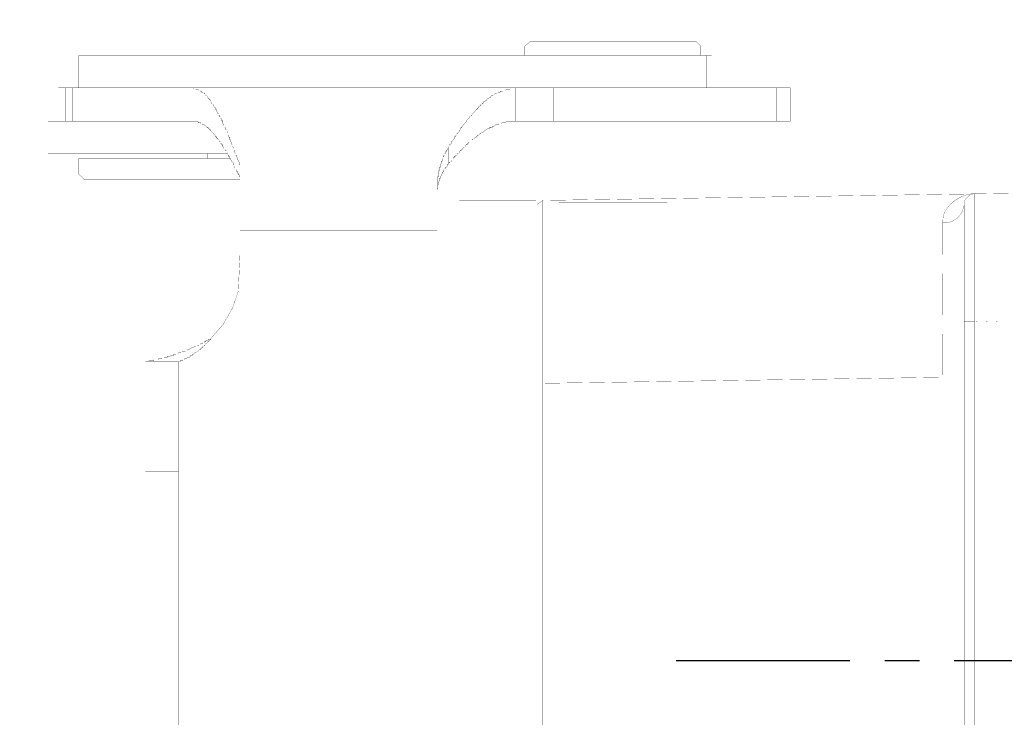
# Model space of a CAD drawing. Header units: millimetres. Extents: x -289 to 305, y -210 to 210.
# Tile 73 of 79: x 150.82 to 157.9, y 124.26 to 129.28. Entities that reach past the tile are written whole.
import ezdxf

# ---------------------------------------------------------------- set-up
doc = ezdxf.new("R2010")
doc.units = ezdxf.units.MM
doc.linetypes.add('CENTER', pattern=[12, 7.5, -1.5, 1.5, -1.5])
doc.layers.add('VIEW0003', color=7, linetype='Continuous')
doc.styles.get("Standard").update_dxf_attribs({"font": 'ROMANS', "bigfont": 'EXTFONT'})
doc.dimstyles.new('ISO-25', dxfattribs={"dimtxt": 2.5, "dimasz": 2.5, "dimexe": 1.25, "dimexo": 0.625, "dimtad": 1, "dimtxsty": 'Standard', "dimcen": 2.5, "dimadec": 0, "dimazin": 0, "dimtfac": 1, "dimtmove": 0, "dimatfit": 3, "dimfxl": 1, "dimarcsym": 0})

# ---------------------------------------------------------------- blocks, each defined once
blk = doc.blocks.new('DTL0005')
at = {"color": 0, "linetype": 'CENTER'}
blk.add_line((310, 0), (-180, 0), dxfattribs=at)
blk = doc.blocks.new('DTL0017')
at = {"color": 3, "linetype": 'Continuous'}
for points, const_width in [([(-19.851, -24.756), (-20.182, -2.778)], 0.00984), ([(-14.644, -5.024), (-14.607, -6.128)], 0.00197), ([(-18.894, -7.49), (-19.074, -7.487), (-19.246, -7.447), (-19.409, -7.375), (-19.561, -7.274), (-19.699, -7.149), (-19.823, -7.005), (-19.929, -6.844), (-20.016, -6.672), (-20.083, -6.493), (-20.127, -6.31), (-20.146, -6.128)], 0.00984), ([(-20.146, -6.128), (-14.607, -6.128)], 0.00984), ([(-19.667, -6.57), (-19.887, -6.533), (-20.071, -6.349), (-20.146, -6.128)], 0.00984), ([(17.245, -6.57), (17.245, -6.128), (-14.607, -6.128)], 0.00984), ([(-14.607, -6.57), (-14.607, -6.128)], 0.00984), ([(-19.667, -6.57), (-19.541, -6.598), (-19.424, -6.637), (-19.316, -6.687), (-19.218, -6.749), (-19.13, -6.822), (-19.055, -6.906), (-18.993, -7.001), (-18.945, -7.107), (-18.911, -7.224), (-18.894, -7.352), (-18.894, -7.49)], 0.00984), ([(-19.667, -6.57), (22.304, -6.57)], 0.00984), ([(-12.215, -7.527), (14.853, -7.527), (14.853, -6.57)], 0.00984), ([(-12.215, -6.57), (-12.215, -7.527)], 0.00984), ([(-12.215, -7.527), (-18.894, -7.49)], 0.00984), ([(-12.215, -7.527), (-11.957, -24.756)], 0.00984), ([(14.853, -7.527), (14.595, -24.756), (-11.957, -24.756)], 0.00984), ([(-24.71, -14.081), (-24.71, -15.158), (-24.71, -16.236), (-24.71, -17.314), (-24.71, -18.391), (-24.71, -19.469), (-24.71, -20.546), (-24.71, -21.624), (-24.71, -22.701), (-24.71, -23.779), (-24.71, -24.856), (-24.71, -25.934)], 0.00984), ([(-24.71, -14.081), (-23.275, -14.081)], 0.00984), ([(-23.311, -14.081), (-23.275, -14.081)], 0.00984), ([(-23.275, -14.081), (-23.275, -14.563), (-23.275, -15.045), (-23.275, -15.527), (-23.275, -16.008), (-23.275, -16.49), (-23.275, -16.972), (-23.275, -17.454), (-23.275, -17.936), (-23.275, -18.418), (-23.275, -18.9), (-23.275, -19.382)], 0.00984), ([(-23.275, -14.081), (-23.275, -14.67)], 0.00984), ([(-23.275, -14.67), (-24.71, -14.67)], 0.00984), ([(-23.275, -14.67), (-23.275, -15.543), (-23.275, -16.417), (-23.275, -17.29), (-23.275, -18.164), (-23.275, -19.037), (-23.275, -19.91), (-23.275, -20.784), (-23.275, -21.657), (-23.275, -22.531), (-23.275, -23.404), (-23.275, -24.278)], 0.00984), ([(-26.109, -17.468), (-26.109, -19.951), (-26.109, -22.434), (-26.109, -24.917), (-26.109, -27.4), (-26.109, -29.883), (-26.109, -32.366), (-26.109, -34.849), (-26.109, -37.332), (-26.109, -39.816), (-26.109, -42.299), (-26.109, -44.782)], 0.00984), ([(-26.109, -17.468), (-24.71, -17.468)], 0.00984), ([(-24.71, -17.688), (-26.109, -17.688)], 0.00984), ([(-26.697, -18.13), (-26.513, -17.946)], 0.00984), ([(-26.697, -18.13), (-26.697, -18.783), (-26.697, -19.435), (-26.697, -20.088), (-26.697, -20.74), (-26.697, -21.393), (-26.697, -22.045), (-26.697, -22.698), (-26.697, -23.351), (-26.697, -24.003), (-26.697, -24.656), (-26.697, -25.308)], 0.00984), ([(-26.513, -21.738), (-26.513, -21.393), (-26.513, -21.048), (-26.513, -20.704), (-26.513, -20.359), (-26.513, -20.014), (-26.513, -19.669), (-26.513, -19.325), (-26.513, -18.98), (-26.513, -18.635), (-26.513, -18.291), (-26.513, -17.946)], 0.00984), ([(-26.513, -17.946), (-26.109, -17.946)], 0.00984), ([(-23.275, -19.382), (-19.777, -19.382)], 0.00984), ([(-19.777, -19.382), (-19.777, -19.807), (-19.777, -20.232), (-19.777, -20.657), (-19.777, -21.082), (-19.777, -21.507), (-19.777, -21.932), (-19.777, -22.357), (-19.777, -22.782), (-19.777, -23.207), (-19.777, -23.632), (-19.777, -24.057)], 0.00984), ([(-26.513, -25.529), (-26.513, -25.185), (-26.513, -24.84), (-26.513, -24.495), (-26.513, -24.151), (-26.513, -23.806), (-26.513, -23.461), (-26.513, -23.116), (-26.513, -22.772), (-26.513, -22.427), (-26.513, -22.082), (-26.513, -21.738)], 0.00984), ([(-23.275, -24.057), (-23.275, -25.934)], 0.00984), ([(-19.777, -24.057), (-23.275, -24.057)], 0.00984), ([(-23.275, -24.278), (-24.71, -24.278)], 0.00984), ([(-11.957, -24.756), (-19.851, -24.756)], 0.00984), ([(-19.667, -25.014), (-19.851, -24.756)], 0.00984), ([(-19.851, -25.051), (22.488, -25.051)], 0.00984), ([(-19.851, -25.051), (-19.851, -28.364)], 0.00984), ([(-11.957, -25.051), (-11.957, -24.756)], 0.00984), ([(-26.513, -25.529), (-26.697, -25.308)], 0.00984), ([(-26.109, -25.529), (-26.513, -25.529)], 0.00984), ([(-24.71, -38.818), (-24.71, -25.934)], 0.00984), ([(-22.169, -28.842), (-22.169, -28.805), (-22.207, -28.805), (-22.244, -28.769), (-22.281, -28.769), (-22.281, -28.732), (-22.317, -28.732), (-22.317, -28.695), (-22.391, -28.695), (-22.391, -28.658), (-22.428, -28.658), (-22.465, -28.622), (-22.501, -28.622), (-22.501, -28.585), (-22.538, -28.585), (-22.575, -28.548), (-22.612, -28.548), (-22.612, -28.511), (-22.648, -28.511), (-22.685, -28.474), (-22.722, -28.474), (-22.722, -28.437), (-22.758, -28.437), (-22.832, -28.364), (-22.869, -28.364), (-22.869, -28.327), (-22.906, -28.327), (-22.943, -28.29), (-22.98, -28.29), (-22.98, -28.253), (-23.016, -28.253), (-23.053, -28.217), (-23.09, -28.217), (-23.09, -28.18), (-23.127, -28.18), (-23.127, -28.143), (-23.164, -28.143), (-23.238, -28.069), (-23.275, -28.069), (-23.275, -28.033), (-23.311, -28.033), (-23.422, -27.922), (-23.459, -27.922), (-23.459, -27.885), (-23.495, -27.885), (-23.495, -27.848), (-23.532, -27.848), (-23.532, -27.811), (-23.568, -27.811), (-23.716, -27.664), (-23.752, -27.664), (-23.752, -27.628), (-23.789, -27.628), (-23.789, -27.591), (-23.827, -27.591), (-23.827, -27.554), (-23.863, -27.554), (-23.863, -27.517), (-23.9, -27.517), (-23.9, -27.48), (-23.936, -27.48), (-23.936, -27.443), (-23.974, -27.443), (-23.974, -27.407), (-24.01, -27.407), (-24.01, -27.37), (-24.047, -27.37), (-24.047, -27.333), (-24.084, -27.333), (-24.084, -27.296), (-24.121, -27.296), (-24.121, -27.259), (-24.158, -27.223), (-24.158, -27.186), (-24.195, -27.186), (-24.195, -27.149), (-24.231, -27.149), (-24.231, -27.112), (-24.268, -27.112), (-24.268, -27.075), (-24.305, -27.039), (-24.305, -27.002), (-24.342, -27.002), (-24.342, -26.965), (-24.379, -26.965), (-24.379, -26.891), (-24.416, -26.891), (-24.416, -26.854), (-24.452, -26.818), (-24.452, -26.781), (-24.488, -26.744), (-24.488, -26.707), (-24.525, -26.67), (-24.525, -26.597), (-24.562, -26.597), (-24.562, -26.486), (-24.599, -26.486), (-24.599, -26.376), (-24.636, -26.339), (-24.636, -26.192), (-24.673, -26.155), (-24.673, -25.971), (-24.71, -25.971), (-24.71, -25.934)], 0.00984), ([(-24.71, -25.934), (-23.275, -25.934)], 0.00984), ([(-23.275, -25.934), (-23.275, -25.939), (-23.275, -25.953), (-23.275, -25.972), (-23.275, -25.995), (-23.275, -26.02), (-23.275, -26.043), (-23.275, -26.063), (-23.275, -26.076), (-23.275, -26.081), (-23.273, -26.083), (-23.27, -26.086), (-23.265, -26.091), (-23.259, -26.097), (-23.253, -26.103), (-23.247, -26.109), (-23.243, -26.113), (-23.239, -26.117), (-23.238, -26.118), (-23.238, -26.138), (-23.238, -26.158), (-23.238, -26.179), (-23.238, -26.199), (-23.238, -26.219), (-23.238, -26.24), (-23.238, -26.26), (-23.238, -26.28), (-23.238, -26.301), (-23.238, -26.303), (-23.238, -26.307), (-23.238, -26.311), (-23.238, -26.317), (-23.238, -26.323), (-23.238, -26.329), (-23.238, -26.334), (-23.238, -26.338), (-23.238, -26.339), (-23.237, -26.34), (-23.233, -26.343), (-23.229, -26.348), (-23.223, -26.354), (-23.217, -26.36), (-23.211, -26.366), (-23.206, -26.371), (-23.202, -26.374), (-23.201, -26.376), (-23.201, -26.38), (-23.201, -26.393), (-23.201, -26.411), (-23.201, -26.434), (-23.201, -26.459), (-23.201, -26.482), (-23.201, -26.502), (-23.201, -26.517), (-23.201, -26.523), (-23.197, -26.523), (-23.192, -26.523), (-23.186, -26.523), (-23.18, -26.523), (-23.174, -26.523), (-23.169, -26.523), (-23.166, -26.523), (-23.164, -26.523), (-23.164, -26.527), (-23.164, -26.539), (-23.164, -26.558), (-23.164, -26.58), (-23.164, -26.605), (-23.164, -26.628), (-23.164, -26.649), (-23.164, -26.663), (-23.164, -26.67), (-23.16, -26.67), (-23.155, -26.67), (-23.15, -26.67), (-23.144, -26.67), (-23.138, -26.67), (-23.133, -26.67), (-23.129, -26.67), (-23.127, -26.67), (-23.127, -26.673), (-23.127, -26.682), (-23.127, -26.696), (-23.127, -26.713), (-23.127, -26.731), (-23.127, -26.749), (-23.127, -26.764), (-23.127, -26.775), (-23.127, -26.781), (-23.123, -26.781), (-23.119, -26.781), (-23.113, -26.781), (-23.107, -26.781), (-23.101, -26.781), (-23.096, -26.781), (-23.092, -26.781), (-23.09, -26.781), (-23.09, -26.782), (-23.09, -26.788), (-23.09, -26.797), (-23.09, -26.808), (-23.09, -26.821), (-23.09, -26.832), (-23.09, -26.843), (-23.09, -26.85), (-23.09, -26.854), (-23.086, -26.854), (-23.082, -26.854), (-23.076, -26.854), (-23.07, -26.854), (-23.064, -26.854), (-23.059, -26.854), (-23.056, -26.854), (-23.054, -26.854), (-23.053, -26.856), (-23.053, -26.861), (-23.053, -26.87), (-23.053, -26.881), (-23.053, -26.894), (-23.053, -26.905), (-23.053, -26.916), (-23.053, -26.924), (-23.053, -26.928), (-23.05, -26.928), (-23.046, -26.928), (-23.04, -26.928), (-23.034, -26.928), (-23.028, -26.928), (-23.022, -26.928), (-23.018, -26.928), (-23.016, -26.928), (-23.016, -26.929), (-23.016, -26.935), (-23.016, -26.943), (-23.016, -26.955), (-23.016, -26.967), (-23.016, -26.979), (-23.016, -26.989), (-23.016, -26.997), (-23.016, -27.001), (-23.013, -27.002), (-23.009, -27.002), (-23.003, -27.002), (-22.997, -27.002), (-22.991, -27.002), (-22.986, -27.002), (-22.982, -27.002), (-22.98, -27.002), (-22.98, -27.008), (-22.98, -27.017), (-22.98, -27.028), (-22.98, -27.04), (-22.98, -27.052), (-22.98, -27.062), (-22.98, -27.071), (-22.98, -27.075), (-22.977, -27.075), (-22.972, -27.075), (-22.967, -27.075), (-22.961, -27.075), (-22.955, -27.075), (-22.949, -27.075), (-22.945, -27.075), (-22.943, -27.075), (-22.943, -27.081), (-22.943, -27.09), (-22.943, -27.101), (-22.943, -27.113), (-22.943, -27.125), (-22.943, -27.135), (-22.943, -27.144), (-22.943, -27.148), (-22.94, -27.149), (-22.936, -27.149), (-22.93, -27.149), (-22.924, -27.149), (-22.918, -27.149), (-22.913, -27.149), (-22.909, -27.149), (-22.907, -27.149), (-22.906, -27.154), (-22.906, -27.163), (-22.906, -27.174), (-22.906, -27.186), (-22.906, -27.198), (-22.906, -27.209), (-22.906, -27.217)], 0.00984), ([(-22.906, -27.217), (-22.906, -27.222), (-22.904, -27.223), (-22.899, -27.223), (-22.894, -27.223), (-22.888, -27.223), (-22.882, -27.223), (-22.876, -27.223), (-22.872, -27.223), (-22.869, -27.223), (-22.869, -27.225), (-22.869, -27.229), (-22.869, -27.235), (-22.869, -27.241), (-22.869, -27.247), (-22.869, -27.252), (-22.869, -27.257), (-22.869, -27.259), (-22.866, -27.259), (-22.862, -27.259), (-22.857, -27.259), (-22.851, -27.259), (-22.845, -27.259), (-22.839, -27.259), (-22.835, -27.259), (-22.833, -27.259), (-22.832, -27.264), (-22.832, -27.273), (-22.832, -27.283), (-22.832, -27.295), (-22.832, -27.307), (-22.832, -27.318), (-22.832, -27.327), (-22.832, -27.332), (-22.83, -27.333), (-22.826, -27.333), (-22.82, -27.333), (-22.814, -27.333), (-22.808, -27.333), (-22.803, -27.333), (-22.798, -27.333), (-22.796, -27.333), (-22.795, -27.335), (-22.795, -27.339), (-22.795, -27.345), (-22.795, -27.351), (-22.795, -27.357), (-22.795, -27.362), (-22.795, -27.367), (-22.795, -27.369), (-22.793, -27.372), (-22.789, -27.376), (-22.784, -27.381), (-22.778, -27.387), (-22.772, -27.394), (-22.766, -27.399), (-22.762, -27.403), (-22.759, -27.406), (-22.758, -27.409), (-22.758, -27.413), (-22.758, -27.418), (-22.758, -27.424), (-22.758, -27.43), (-22.758, -27.436), (-22.758, -27.44), (-22.758, -27.443), (-22.756, -27.443), (-22.752, -27.443), (-22.747, -27.443), (-22.741, -27.443), (-22.735, -27.443), (-22.73, -27.443), (-22.725, -27.443), (-22.722, -27.443), (-22.722, -27.445), (-22.722, -27.449), (-22.722, -27.454), (-22.722, -27.46), (-22.722, -27.466), (-22.722, -27.472), (-22.722, -27.477), (-22.722, -27.479), (-22.72, -27.48), (-22.716, -27.48), (-22.711, -27.48), (-22.705, -27.48), (-22.699, -27.48), (-22.693, -27.48), (-22.688, -27.48), (-22.685, -27.48), (-22.685, -27.482), (-22.685, -27.486), (-22.685, -27.491), (-22.685, -27.497), (-22.685, -27.503), (-22.685, -27.509), (-22.685, -27.513), (-22.685, -27.516), (-22.683, -27.519), (-22.679, -27.523), (-22.674, -27.528), (-22.668, -27.534), (-22.662, -27.54), (-22.656, -27.545), (-22.652, -27.55), (-22.649, -27.553), (-22.648, -27.554), (-22.648, -27.556), (-22.648, -27.559), (-22.648, -27.564), (-22.648, -27.57), (-22.648, -27.576), (-22.648, -27.582), (-22.648, -27.587), (-22.648, -27.59), (-22.646, -27.591), (-22.643, -27.591), (-22.638, -27.591), (-22.632, -27.591), (-22.626, -27.591), (-22.62, -27.591), (-22.616, -27.591), (-22.613, -27.591), (-22.612, -27.592), (-22.612, -27.596), (-22.612, -27.601), (-22.612, -27.607), (-22.612, -27.613), (-22.612, -27.619), (-22.612, -27.623), (-22.612, -27.627), (-22.61, -27.628), (-22.607, -27.628), (-22.602, -27.628), (-22.596, -27.628), (-22.59, -27.628), (-22.584, -27.628), (-22.579, -27.628), (-22.576, -27.628), (-22.575, -27.629), (-22.575, -27.633), (-22.575, -27.638), (-22.575, -27.644), (-22.575, -27.65), (-22.575, -27.655), (-22.575, -27.66), (-22.575, -27.663), (-22.575, -27.664), (-22.574, -27.666), (-22.57, -27.669), (-22.565, -27.674), (-22.559, -27.68), (-22.553, -27.686), (-22.547, -27.692), (-22.543, -27.697), (-22.539, -27.7), (-22.538, -27.701), (-22.538, -27.703), (-22.538, -27.706), (-22.538, -27.711), (-22.538, -27.717), (-22.538, -27.723), (-22.538, -27.729), (-22.538, -27.734), (-22.538, -27.737), (-22.538, -27.738), (-22.537, -27.738), (-22.533, -27.738), (-22.528, -27.738), (-22.523, -27.738), (-22.517, -27.738), (-22.511, -27.738), (-22.506, -27.738), (-22.503, -27.738), (-22.501, -27.738), (-22.501, -27.739), (-22.501, -27.743), (-22.501, -27.748), (-22.501, -27.753), (-22.501, -27.759), (-22.501, -27.765), (-22.501, -27.77), (-22.501, -27.773)], 0.00984), ([(-22.501, -27.773), (-22.501, -27.775), (-22.5, -27.775), (-22.497, -27.775), (-22.492, -27.775), (-22.486, -27.775), (-22.48, -27.775), (-22.474, -27.775), (-22.469, -27.775), (-22.466, -27.775), (-22.465, -27.775), (-22.465, -27.776), (-22.465, -27.779), (-22.465, -27.784), (-22.465, -27.79), (-22.465, -27.796), (-22.465, -27.802), (-22.465, -27.807), (-22.465, -27.81), (-22.465, -27.811), (-22.463, -27.811), (-22.46, -27.811), (-22.455, -27.811), (-22.449, -27.811), (-22.443, -27.811), (-22.438, -27.811), (-22.433, -27.811), (-22.429, -27.811), (-22.428, -27.811), (-22.428, -27.813), (-22.428, -27.816), (-22.428, -27.821), (-22.428, -27.826), (-22.428, -27.832), (-22.428, -27.838), (-22.428, -27.843), (-22.428, -27.847), (-22.428, -27.848), (-22.426, -27.85), (-22.419, -27.857), (-22.41, -27.866), (-22.398, -27.878), (-22.386, -27.89), (-22.374, -27.902), (-22.364, -27.912), (-22.357, -27.919), (-22.354, -27.922), (-22.354, -27.923), (-22.354, -27.926), (-22.354, -27.931), (-22.354, -27.937), (-22.354, -27.943), (-22.354, -27.949), (-22.354, -27.954), (-22.354, -27.957), (-22.354, -27.959), (-22.35, -27.959), (-22.345, -27.959), (-22.34, -27.959), (-22.334, -27.959), (-22.328, -27.959), (-22.323, -27.959), (-22.319, -27.959), (-22.317, -27.959), (-22.317, -27.963), (-22.317, -27.968), (-22.317, -27.973), (-22.317, -27.979), (-22.317, -27.985), (-22.317, -27.99), (-22.317, -27.994), (-22.317, -27.996), (-22.314, -27.996), (-22.309, -27.996), (-22.303, -27.996), (-22.297, -27.996), (-22.291, -27.996), (-22.286, -27.996), (-22.282, -27.996), (-22.281, -27.996), (-22.281, -28), (-22.281, -28.004), (-22.281, -28.01), (-22.281, -28.016), (-22.281, -28.022), (-22.281, -28.027), (-22.281, -28.031), (-22.281, -28.033), (-22.277, -28.033), (-22.272, -28.033), (-22.267, -28.033), (-22.261, -28.033), (-22.255, -28.033), (-22.249, -28.033), (-22.246, -28.033), (-22.244, -28.033), (-22.244, -28.036), (-22.244, -28.041), (-22.244, -28.046), (-22.244, -28.052), (-22.244, -28.058), (-22.244, -28.063), (-22.244, -28.067), (-22.244, -28.069), (-22.24, -28.069), (-22.236, -28.069), (-22.23, -28.069), (-22.224, -28.069), (-22.218, -28.069), (-22.213, -28.069), (-22.209, -28.069), (-22.207, -28.069), (-22.207, -28.073), (-22.207, -28.077), (-22.207, -28.083), (-22.207, -28.089), (-22.207, -28.095), (-22.207, -28.1), (-22.207, -28.104), (-22.207, -28.106), (-22.203, -28.106), (-22.199, -28.106), (-22.193, -28.106), (-22.187, -28.106), (-22.181, -28.106), (-22.176, -28.106), (-22.172, -28.106), (-22.17, -28.106), (-22.169, -28.109), (-22.169, -28.114), (-22.169, -28.119), (-22.169, -28.125), (-22.169, -28.131), (-22.169, -28.137), (-22.169, -28.141), (-22.169, -28.143), (-22.166, -28.143), (-22.162, -28.143), (-22.157, -28.143), (-22.151, -28.143), (-22.145, -28.143), (-22.139, -28.143), (-22.135, -28.143), (-22.133, -28.143), (-22.133, -28.146), (-22.133, -28.15), (-22.133, -28.156), (-22.133, -28.162), (-22.133, -28.168), (-22.133, -28.173), (-22.133, -28.177), (-22.133, -28.179), (-22.13, -28.18), (-22.126, -28.18), (-22.12, -28.18), (-22.114, -28.18), (-22.108, -28.18), (-22.102, -28.18), (-22.098, -28.18), (-22.096, -28.18), (-22.096, -28.183), (-22.096, -28.187), (-22.096, -28.192), (-22.096, -28.198), (-22.096, -28.204), (-22.096, -28.21), (-22.096, -28.214), (-22.096, -28.216), (-22.093, -28.217), (-22.089, -28.217), (-22.083, -28.217), (-22.077, -28.217), (-22.071, -28.217), (-22.066, -28.217), (-22.062, -28.217), (-22.06, -28.217), (-22.059, -28.219), (-22.059, -28.224), (-22.059, -28.229), (-22.059, -28.235), (-22.059, -28.241), (-22.059, -28.246), (-22.059, -28.251), (-22.059, -28.253)], 0.00984), ([(-22.059, -28.253), (-22.057, -28.253), (-22.053, -28.253), (-22.047, -28.253), (-22.041, -28.253), (-22.035, -28.253), (-22.029, -28.253), (-22.025, -28.253), (-22.023, -28.253), (-22.022, -28.256), (-22.022, -28.26), (-22.022, -28.266), (-22.022, -28.272), (-22.022, -28.278), (-22.022, -28.283), (-22.022, -28.287), (-22.022, -28.29), (-22.02, -28.29), (-22.016, -28.29), (-22.01, -28.29), (-22.005, -28.29), (-21.999, -28.29), (-21.993, -28.29), (-21.989, -28.29), (-21.987, -28.29), (-21.986, -28.293), (-21.986, -28.297), (-21.986, -28.302), (-21.986, -28.308), (-21.986, -28.314), (-21.986, -28.32), (-21.986, -28.324), (-21.986, -28.327), (-21.984, -28.327), (-21.98, -28.327), (-21.974, -28.327), (-21.968, -28.327), (-21.962, -28.327), (-21.956, -28.327), (-21.952, -28.327), (-21.949, -28.327), (-21.949, -28.329), (-21.949, -28.333), (-21.949, -28.339), (-21.949, -28.345), (-21.949, -28.351), (-21.949, -28.356), (-21.949, -28.36), (-21.949, -28.363), (-21.946, -28.364), (-21.942, -28.364), (-21.937, -28.364), (-21.931, -28.364), (-21.925, -28.364), (-21.92, -28.364), (-21.915, -28.364), (-21.912, -28.364), (-21.912, -28.366), (-21.912, -28.37), (-21.912, -28.375), (-21.912, -28.381), (-21.912, -28.387), (-21.912, -28.393), (-21.912, -28.397), (-21.912, -28.4), (-21.91, -28.4), (-21.906, -28.4), (-21.901, -28.4), (-21.895, -28.4), (-21.888, -28.4), (-21.883, -28.4), (-21.878, -28.4), (-21.876, -28.4), (-21.875, -28.403), (-21.875, -28.406), (-21.875, -28.412), (-21.875, -28.418), (-21.875, -28.424), (-21.875, -28.429), (-21.875, -28.434), (-21.875, -28.437), (-21.873, -28.437), (-21.869, -28.437), (-21.864, -28.437), (-21.858, -28.437), (-21.852, -28.437), (-21.846, -28.437), (-21.842, -28.437), (-21.839, -28.437), (-21.838, -28.439), (-21.838, -28.443), (-21.838, -28.448), (-21.838, -28.454), (-21.838, -28.46), (-21.838, -28.466), (-21.838, -28.47), (-21.838, -28.473), (-21.836, -28.474), (-21.832, -28.474), (-21.827, -28.474), (-21.821, -28.474), (-21.815, -28.474), (-21.81, -28.474), (-21.805, -28.474), (-21.802, -28.474), (-21.801, -28.476), (-21.801, -28.48), (-21.801, -28.485), (-21.801, -28.491), (-21.801, -28.497), (-21.801, -28.502), (-21.801, -28.507), (-21.801, -28.51), (-21.8, -28.511), (-21.796, -28.511), (-21.791, -28.511), (-21.785, -28.511), (-21.779, -28.511), (-21.773, -28.511), (-21.768, -28.511), (-21.765, -28.511), (-21.764, -28.513), (-21.764, -28.516), (-21.764, -28.521), (-21.764, -28.527), (-21.764, -28.533), (-21.764, -28.539), (-21.764, -28.544), (-21.764, -28.547), (-21.763, -28.548), (-21.759, -28.548), (-21.754, -28.548), (-21.748, -28.548), (-21.742, -28.548), (-21.736, -28.548), (-21.732, -28.548), (-21.729, -28.548), (-21.728, -28.549), (-21.728, -28.553), (-21.728, -28.558), (-21.728, -28.564), (-21.728, -28.57), (-21.728, -28.576), (-21.728, -28.58), (-21.728, -28.584), (-21.728, -28.585), (-21.726, -28.585), (-21.723, -28.585), (-21.718, -28.585), (-21.712, -28.585), (-21.706, -28.585), (-21.701, -28.585), (-21.696, -28.585), (-21.693, -28.585), (-21.692, -28.585), (-21.692, -28.586), (-21.692, -28.59), (-21.692, -28.595), (-21.692, -28.6), (-21.692, -28.607), (-21.692, -28.612), (-21.692, -28.617), (-21.692, -28.62), (-21.692, -28.622), (-21.69, -28.622), (-21.687, -28.622), (-21.682, -28.622), (-21.676, -28.622), (-21.67, -28.622), (-21.664, -28.622), (-21.659, -28.622), (-21.656, -28.622), (-21.655, -28.622), (-21.653, -28.623), (-21.65, -28.626), (-21.645, -28.631), (-21.639, -28.637), (-21.633, -28.643), (-21.627, -28.649), (-21.623, -28.654), (-21.619, -28.657), (-21.618, -28.658)], 0.00984), ([(-21.139, -29.247), (-21.139, -29.244), (-21.139, -29.24), (-21.139, -29.234), (-21.139, -29.228), (-21.139, -29.222), (-21.139, -29.217), (-21.139, -29.213), (-21.139, -29.211), (-21.141, -29.21), (-21.152, -29.21), (-21.169, -29.21), (-21.191, -29.21), (-21.215, -29.21), (-21.239, -29.21), (-21.26, -29.21), (-21.276, -29.21), (-21.285, -29.21), (-21.287, -29.21), (-21.287, -29.208), (-21.287, -29.203), (-21.287, -29.198), (-21.287, -29.192), (-21.287, -29.186), (-21.287, -29.181), (-21.287, -29.176), (-21.287, -29.174), (-21.288, -29.174), (-21.297, -29.174), (-21.313, -29.174), (-21.335, -29.174), (-21.358, -29.174), (-21.382, -29.174), (-21.404, -29.174), (-21.422, -29.174), (-21.432, -29.174), (-21.434, -29.173), (-21.434, -29.171), (-21.434, -29.167), (-21.434, -29.162), (-21.434, -29.156), (-21.434, -29.15), (-21.434, -29.145), (-21.434, -29.14), (-21.434, -29.137), (-21.44, -29.137), (-21.452, -29.137), (-21.467, -29.137), (-21.485, -29.137), (-21.503, -29.137), (-21.52, -29.137), (-21.533, -29.137), (-21.542, -29.137), (-21.544, -29.137), (-21.544, -29.135), (-21.544, -29.131), (-21.544, -29.126), (-21.544, -29.12), (-21.544, -29.114), (-21.544, -29.109), (-21.544, -29.104), (-21.544, -29.101), (-21.548, -29.1), (-21.555, -29.1), (-21.565, -29.1), (-21.576, -29.1), (-21.589, -29.1), (-21.6, -29.1), (-21.609, -29.1), (-21.616, -29.1), (-21.618, -29.1), (-21.619, -29.099), (-21.623, -29.095), (-21.628, -29.09), (-21.634, -29.084), (-21.64, -29.078), (-21.645, -29.073), (-21.65, -29.068), (-21.654, -29.064), (-21.655, -29.063), (-21.657, -29.063), (-21.664, -29.063), (-21.673, -29.063), (-21.685, -29.063), (-21.697, -29.063), (-21.708, -29.063), (-21.718, -29.063), (-21.725, -29.063), (-21.728, -29.063), (-21.728, -29.062), (-21.728, -29.059), (-21.728, -29.054), (-21.728, -29.048), (-21.728, -29.042), (-21.728, -29.037), (-21.728, -29.032), (-21.728, -29.028), (-21.728, -29.026), (-21.729, -29.026), (-21.735, -29.026), (-21.745, -29.026), (-21.756, -29.026), (-21.768, -29.026), (-21.78, -29.026), (-21.79, -29.026), (-21.798, -29.026), (-21.801, -29.026), (-21.801, -29.023), (-21.801, -29.018), (-21.801, -29.012), (-21.801, -29.006), (-21.801, -29.001), (-21.801, -28.995), (-21.801, -28.991), (-21.801, -28.99), (-21.802, -28.989), (-21.808, -28.989), (-21.817, -28.989), (-21.828, -28.989), (-21.84, -28.989), (-21.852, -28.989), (-21.862, -28.989), (-21.87, -28.989), (-21.875, -28.989), (-21.875, -28.986), (-21.875, -28.982), (-21.875, -28.977), (-21.875, -28.971), (-21.875, -28.965), (-21.875, -28.959), (-21.875, -28.955), (-21.875, -28.953), (-21.881, -28.953), (-21.889, -28.953), (-21.9, -28.953), (-21.912, -28.953), (-21.924, -28.953), (-21.935, -28.953), (-21.943, -28.953), (-21.948, -28.953), (-21.949, -28.95), (-21.949, -28.946), (-21.949, -28.941), (-21.949, -28.935), (-21.949, -28.929), (-21.949, -28.923), (-21.949, -28.919), (-21.949, -28.917), (-21.953, -28.916), (-21.961, -28.916), (-21.972, -28.916), (-21.984, -28.916), (-21.996, -28.916), (-22.007, -28.916), (-22.016, -28.916), (-22.021, -28.916), (-22.022, -28.916), (-22.022, -28.914), (-22.022, -28.91), (-22.022, -28.905), (-22.022, -28.899), (-22.022, -28.893), (-22.022, -28.887), (-22.022, -28.883), (-22.022, -28.88), (-22.026, -28.879), (-22.033, -28.879), (-22.044, -28.879), (-22.055, -28.879), (-22.067, -28.879), (-22.079, -28.879), (-22.088, -28.879), (-22.094, -28.879), (-22.096, -28.879), (-22.096, -28.878), (-22.096, -28.874), (-22.096, -28.869), (-22.096, -28.863), (-22.096, -28.857), (-22.096, -28.851), (-22.096, -28.847), (-22.096, -28.843), (-22.096, -28.842), (-22.099, -28.842), (-22.106, -28.842), (-22.115, -28.842), (-22.127, -28.842), (-22.139, -28.842), (-22.151, -28.842), (-22.16, -28.842), (-22.167, -28.842), (-22.169, -28.842)], 0.00984), ([(-22.169, -28.842), (-21.434, -28.842)], 0.00984), ([(-21.655, -28.658), (-21.654, -28.658), (-21.65, -28.658), (-21.645, -28.658), (-21.64, -28.658), (-21.633, -28.658), (-21.628, -28.658), (-21.623, -28.658), (-21.619, -28.658), (-21.618, -28.658), (-21.617, -28.658), (-21.614, -28.658), (-21.609, -28.658), (-21.603, -28.658), (-21.597, -28.658), (-21.591, -28.658), (-21.586, -28.658), (-21.583, -28.658), (-21.581, -28.658), (-21.581, -28.663), (-21.581, -28.667), (-21.581, -28.673), (-21.581, -28.679), (-21.581, -28.685), (-21.581, -28.69), (-21.581, -28.693), (-21.581, -28.695), (-21.577, -28.695), (-21.572, -28.695), (-21.567, -28.695), (-21.561, -28.695), (-21.555, -28.695), (-21.55, -28.695), (-21.546, -28.695), (-21.544, -28.695), (-21.544, -28.699), (-21.544, -28.703), (-21.544, -28.709), (-21.544, -28.715), (-21.544, -28.721), (-21.544, -28.726), (-21.544, -28.73), (-21.544, -28.732), (-21.541, -28.732), (-21.536, -28.732), (-21.531, -28.732), (-21.525, -28.732), (-21.519, -28.732), (-21.513, -28.732), (-21.51, -28.732), (-21.508, -28.732), (-21.507, -28.735), (-21.507, -28.74), (-21.507, -28.745), (-21.507, -28.751), (-21.507, -28.757), (-21.507, -28.762), (-21.507, -28.766), (-21.507, -28.768), (-21.504, -28.769), (-21.5, -28.769), (-21.494, -28.769), (-21.488, -28.769), (-21.482, -28.769), (-21.477, -28.769), (-21.473, -28.769), (-21.471, -28.769), (-21.471, -28.772), (-21.471, -28.776), (-21.471, -28.781), (-21.471, -28.787), (-21.471, -28.793), (-21.471, -28.799), (-21.471, -28.803), (-21.471, -28.805), (-21.468, -28.805), (-21.464, -28.805), (-21.458, -28.805), (-21.452, -28.805), (-21.446, -28.805), (-21.441, -28.805), (-21.437, -28.805), (-21.434, -28.805), (-21.434, -28.808), (-21.434, -28.812), (-21.434, -28.818), (-21.434, -28.823), (-21.434, -28.83), (-21.434, -28.835), (-21.434, -28.839), (-21.434, -28.842), (-21.432, -28.842), (-21.428, -28.842), (-21.422, -28.842), (-21.416, -28.842), (-21.41, -28.842), (-21.405, -28.842), (-21.4, -28.842), (-21.398, -28.842), (-21.397, -28.845), (-21.397, -28.848), (-21.397, -28.854), (-21.397, -28.86), (-21.397, -28.866), (-21.397, -28.871), (-21.397, -28.876), (-21.397, -28.879), (-21.393, -28.879), (-21.385, -28.879), (-21.375, -28.879), (-21.363, -28.879), (-21.351, -28.879), (-21.34, -28.879), (-21.331, -28.879), (-21.325, -28.879), (-21.323, -28.879), (-21.323, -28.881), (-21.323, -28.885), (-21.323, -28.89), (-21.323, -28.896), (-21.323, -28.902), (-21.323, -28.908), (-21.323, -28.912), (-21.323, -28.915)], 0.00984), ([(-21.323, -28.916), (-21.322, -28.916), (-21.318, -28.916), (-21.313, -28.916), (-21.307, -28.916), (-21.301, -28.916), (-21.295, -28.916), (-21.291, -28.916), (-21.288, -28.916), (-21.287, -28.918), (-21.287, -28.921), (-21.287, -28.926), (-21.287, -28.932), (-21.287, -28.938), (-21.287, -28.944), (-21.287, -28.949), (-21.287, -28.952), (-21.287, -28.953), (-21.285, -28.953), (-21.282, -28.953), (-21.277, -28.953), (-21.271, -28.953), (-21.264, -28.953), (-21.259, -28.953), (-21.254, -28.953), (-21.25, -28.953), (-21.249, -28.953), (-21.248, -28.954), (-21.245, -28.958), (-21.24, -28.962), (-21.234, -28.968), (-21.228, -28.974), (-21.222, -28.98), (-21.218, -28.985), (-21.214, -28.988), (-21.213, -28.989), (-21.212, -28.989), (-21.208, -28.989), (-21.203, -28.989), (-21.198, -28.989), (-21.191, -28.989), (-21.186, -28.989), (-21.18, -28.989), (-21.177, -28.989), (-21.175, -28.989), (-21.175, -28.99), (-21.175, -28.994), (-21.175, -28.998), (-21.175, -29.004), (-21.175, -29.01), (-21.175, -29.016), (-21.175, -29.021), (-21.175, -29.025), (-21.175, -29.026), (-21.174, -29.026), (-21.167, -29.026), (-21.158, -29.026), (-21.147, -29.026), (-21.135, -29.026), (-21.123, -29.026), (-21.113, -29.026), (-21.106, -29.026), (-21.102, -29.026), (-21.102, -29.03), (-21.102, -29.035), (-21.102, -29.04), (-21.102, -29.046), (-21.102, -29.052), (-21.102, -29.057), (-21.102, -29.061), (-21.102, -29.063), (-21.098, -29.063), (-21.094, -29.063), (-21.089, -29.063), (-21.083, -29.063), (-21.077, -29.063), (-21.072, -29.063), (-21.068, -29.063), (-21.066, -29.063), (-21.066, -29.067), (-21.066, -29.071), (-21.066, -29.077), (-21.066, -29.083), (-21.066, -29.089), (-21.066, -29.094), (-21.066, -29.098), (-21.066, -29.1), (-21.065, -29.1), (-21.059, -29.1), (-21.05, -29.1), (-21.039, -29.1), (-21.027, -29.1), (-21.015, -29.1), (-21.004, -29.1), (-20.996, -29.1), (-20.992, -29.1), (-20.992, -29.103), (-20.992, -29.107), (-20.992, -29.113), (-20.992, -29.119), (-20.992, -29.125), (-20.992, -29.13), (-20.992, -29.134), (-20.992, -29.137), (-20.986, -29.137), (-20.977, -29.137), (-20.967, -29.137), (-20.955, -29.137), (-20.943, -29.137), (-20.932, -29.137), (-20.923, -29.137), (-20.919, -29.137), (-20.918, -29.137), (-20.915, -29.139), (-20.911, -29.144), (-20.906, -29.149), (-20.9, -29.155), (-20.894, -29.161), (-20.888, -29.166), (-20.884, -29.171), (-20.881, -29.173), (-20.876, -29.174), (-20.868, -29.174), (-20.857, -29.174), (-20.845, -29.174), (-20.833, -29.174), (-20.822, -29.174), (-20.814, -29.174), (-20.808, -29.174), (-20.807, -29.174), (-20.807, -29.176), (-20.807, -29.18), (-20.807, -29.185), (-20.807, -29.191), (-20.807, -29.197), (-20.807, -29.203), (-20.807, -29.207), (-20.807, -29.21), (-20.801, -29.21), (-20.789, -29.21), (-20.774, -29.21), (-20.756, -29.21), (-20.738, -29.21), (-20.722, -29.21), (-20.708, -29.21), (-20.7, -29.21), (-20.698, -29.211), (-20.696, -29.212), (-20.692, -29.216), (-20.687, -29.221), (-20.681, -29.227), (-20.675, -29.233), (-20.669, -29.239), (-20.665, -29.244), (-20.662, -29.247), (-20.661, -29.247), (-20.654, -29.247), (-20.639, -29.247), (-20.618, -29.247), (-20.595, -29.247), (-20.571, -29.247), (-20.548, -29.247), (-20.529, -29.247), (-20.517, -29.247), (-20.514, -29.247), (-20.514, -29.249), (-20.514, -29.253), (-20.514, -29.258), (-20.514, -29.263), (-20.514, -29.269), (-20.514, -29.275), (-20.514, -29.28), (-20.514, -29.283), (-20.511, -29.284), (-20.491, -29.284), (-20.471, -29.284), (-20.45, -29.284), (-20.43, -29.284), (-20.409, -29.284), (-20.389, -29.284), (-20.369, -29.284), (-20.348, -29.284), (-20.329, -29.284), (-20.329, -29.285), (-20.329, -29.289), (-20.329, -29.294), (-20.329, -29.299), (-20.329, -29.306), (-20.329, -29.311), (-20.329, -29.316), (-20.329, -29.319), (-20.329, -29.321)], 0.00984), ([(-20.366, -29.321), (-20.366, -29.319), (-20.366, -29.316), (-20.366, -29.311), (-20.366, -29.306), (-20.366, -29.3), (-20.366, -29.294), (-20.366, -29.289), (-20.366, -29.285), (-20.366, -29.284), (-20.419, -29.284), (-20.475, -29.284), (-20.532, -29.284), (-20.589, -29.284), (-20.645, -29.284), (-20.702, -29.284), (-20.759, -29.284), (-20.816, -29.284), (-20.872, -29.284), (-20.881, -29.283), (-20.881, -29.28), (-20.881, -29.275), (-20.881, -29.27), (-20.881, -29.264), (-20.881, -29.258), (-20.881, -29.253), (-20.881, -29.249), (-20.881, -29.247), (-20.903, -29.247), (-20.932, -29.247), (-20.96, -29.247), (-20.989, -29.247), (-21.017, -29.247), (-21.045, -29.247), (-21.074, -29.247), (-21.102, -29.247), (-21.13, -29.247), (-21.139, -29.247)], 0.00984), ([(-20.366, -29.321), (-18.563, -29.321)], 0.00984), ([(-18.563, -29.321), (21.31, -29.321), (21.31, -37.824), (20.059, -37.824)], 0.00984), ([(-17.494, -37.824), (-18.563, -37.824), (-18.563, -29.321)], 0.00984), ([(-24.71, -39.923), (-24.71, -39.849), (-24.673, -39.849), (-24.673, -39.738), (-24.636, -39.738), (-24.636, -39.628), (-24.599, -39.628), (-24.599, -39.554), (-24.562, -39.518), (-24.562, -39.481), (-24.525, -39.481), (-24.525, -39.407), (-24.488, -39.407), (-24.488, -39.371), (-24.452, -39.371), (-24.452, -39.334), (-24.416, -39.334), (-24.416, -39.297), (-24.379, -39.297), (-24.379, -39.26), (-24.342, -39.26), (-24.342, -39.223), (-24.305, -39.223), (-24.268, -39.186), (-24.231, -39.186), (-24.231, -39.149), (-24.195, -39.149), (-24.195, -39.113), (-24.158, -39.113), (-24.121, -39.076), (-24.084, -39.076), (-24.084, -39.039), (-24.01, -39.039), (-24.01, -39.002), (-23.974, -39.002), (-23.974, -38.966), (-23.936, -38.966), (-23.9, -38.929), (-23.863, -38.929), (-23.863, -38.892), (-23.789, -38.892), (-23.789, -38.855), (-23.752, -38.855), (-23.716, -38.818), (-23.679, -38.818), (-23.642, -38.782), (-23.605, -38.782), (-23.605, -38.745), (-23.532, -38.745), (-23.532, -38.708), (-23.459, -38.708), (-23.459, -38.671), (-23.385, -38.671), (-23.385, -38.634), (-23.311, -38.634), (-23.311, -38.597), (-23.238, -38.597), (-23.238, -38.56), (-23.164, -38.56), (-23.164, -38.524), (-23.09, -38.524), (-23.09, -38.487), (-23.016, -38.487), (-22.98, -38.45), (-22.906, -38.45), (-22.906, -38.413), (-22.832, -38.413), (-22.832, -38.377), (-22.758, -38.377), (-22.758, -38.34), (-22.685, -38.34), (-22.648, -38.303), (-22.575, -38.303), (-22.575, -38.266), (-22.465, -38.266), (-22.465, -38.229), (-22.391, -38.229), (-22.354, -38.192), (-22.281, -38.192), (-22.281, -38.156), (-22.207, -38.156), (-22.169, -38.119), (-22.096, -38.119), (-22.096, -38.082), (-21.986, -38.082), (-21.986, -38.045), (-21.912, -38.045), (-21.875, -38.008), (-21.801, -38.008), (-21.801, -37.972), (-21.728, -37.972), (-21.692, -37.935), (-21.618, -37.935), (-21.581, -37.898), (-21.507, -37.898), (-21.507, -37.861), (-21.397, -37.861), (-21.397, -37.824), (-21.36, -37.824)], 0.00984), ([(-20.844, -37.824), (-20.881, -37.824), (-20.881, -37.861), (-20.955, -37.861), (-20.955, -37.898), (-21.028, -37.898), (-21.028, -37.935), (-21.102, -37.935), (-21.102, -37.972), (-21.175, -37.972), (-21.175, -38.008), (-21.249, -38.008), (-21.249, -38.045), (-21.287, -38.045), (-21.323, -38.045), (-21.323, -38.082), (-21.397, -38.082), (-21.397, -38.119), (-21.471, -38.119), (-21.471, -38.156), (-21.507, -38.156), (-21.544, -38.192), (-21.581, -38.192), (-21.618, -38.229), (-21.655, -38.229), (-21.655, -38.266), (-21.728, -38.266), (-21.728, -38.303), (-21.801, -38.303), (-21.801, -38.34), (-21.838, -38.34), (-21.875, -38.377), (-21.912, -38.377), (-21.912, -38.413), (-21.986, -38.413), (-21.986, -38.45), (-22.022, -38.45), (-22.059, -38.487), (-22.096, -38.487), (-22.096, -38.524), (-22.169, -38.524), (-22.169, -38.56), (-22.207, -38.56), (-22.207, -38.597), (-22.281, -38.597), (-22.281, -38.634), (-22.317, -38.634), (-22.317, -38.671), (-22.391, -38.671), (-22.391, -38.708), (-22.428, -38.708), (-22.428, -38.745), (-22.465, -38.745), (-22.501, -38.782), (-22.538, -38.782), (-22.538, -38.818), (-22.575, -38.818), (-22.575, -38.855), (-22.612, -38.855), (-22.612, -38.892), (-22.648, -38.892), (-22.722, -38.966), (-22.758, -38.966), (-22.758, -39.002), (-22.795, -39.002), (-22.795, -39.039), (-22.832, -39.039), (-22.832, -39.076), (-22.869, -39.076), (-22.869, -39.113), (-22.906, -39.113), (-22.906, -39.149), (-22.943, -39.149), (-22.943, -39.186), (-22.98, -39.186), (-22.98, -39.223), (-23.016, -39.223), (-23.016, -39.26), (-23.053, -39.297), (-23.09, -39.334), (-23.09, -39.371), (-23.127, -39.371), (-23.127, -39.444), (-23.164, -39.444), (-23.164, -39.518), (-23.201, -39.518), (-23.201, -39.628), (-23.238, -39.628), (-23.238, -39.738), (-23.275, -39.775), (-23.275, -39.923), (-24.71, -39.923)], 0.00984), ([(-18.563, -37.824), (-21.36, -37.824)], 0.00984), ([(-20.992, -37.898), (-20.992, -38.524), (-20.992, -39.149), (-20.992, -39.775), (-20.992, -40.401), (-20.992, -41.027), (-20.992, -41.653), (-20.992, -42.278), (-20.992, -42.904), (-20.992, -43.53), (-20.992, -44.156), (-20.992, -44.782)], 0.00984), ([(-20.734, -41.469), (-20.734, -37.824)], 0.00984), ([(-20.734, -40.659), (-20.734, -37.824)], 0.00984), ([(-17.494, -37.824), (-15.922, -37.898), (-15.186, -38.156), (-14.486, -38.56), (-13.897, -39.076)], 0.00984), ([(-21.875, -38.377), (-21.875, -39.079), (-21.875, -39.782), (-21.875, -40.485), (-21.875, -41.188), (-21.875, -41.89), (-21.875, -42.593), (-21.875, -43.296), (-21.875, -43.999), (-21.875, -44.701), (-21.875, -45.404), (-21.875, -46.107)], 0.00984), ([(-21.655, -38.266), (-21.655, -38.858), (-21.655, -39.451), (-21.655, -40.043), (-21.655, -40.635), (-21.655, -41.228), (-21.655, -41.82), (-21.655, -42.412), (-21.655, -43.005), (-21.655, -43.597), (-21.655, -44.189), (-21.655, -44.782)], 0.00984), ([(-24.71, -40.107), (-24.71, -38.818)], 0.00984), ([(-20.734, -39.26), (-20.734, -38.782)], 0.00984), ([(-20.734, -39.26), (-20.734, -38.782)], 0.00984), ([(16.645, -39.076), (-13.897, -39.076)], 0.00984), ([(-13.124, -40.917), (-13.124, -40.843), (-13.161, -40.806), (-13.161, -40.696), (-13.198, -40.696), (-13.198, -40.585), (-13.235, -40.585), (-13.235, -40.512), (-13.272, -40.475), (-13.272, -40.401), (-13.308, -40.401), (-13.308, -40.291), (-13.345, -40.291), (-13.345, -40.18), (-13.382, -40.18), (-13.382, -40.107), (-13.419, -40.07), (-13.419, -39.996), (-13.456, -39.996), (-13.456, -39.923), (-13.492, -39.923), (-13.492, -39.849), (-13.529, -39.812), (-13.529, -39.738), (-13.565, -39.738), (-13.565, -39.665), (-13.602, -39.665), (-13.602, -39.591), (-13.639, -39.591), (-13.639, -39.518), (-13.676, -39.518), (-13.676, -39.444), (-13.713, -39.444), (-13.713, -39.371), (-13.749, -39.371), (-13.749, -39.297), (-13.786, -39.297), (-13.786, -39.26), (-13.824, -39.223), (-13.824, -39.186), (-13.86, -39.186), (-13.86, -39.113), (-13.897, -39.113), (-13.897, -39.076)], 0.00984), ([(-13.897, -39.076), (-13.86, -39.076), (-13.86, -39.113), (-13.824, -39.113), (-13.824, -39.149), (-13.786, -39.149), (-13.786, -39.186), (-13.749, -39.186), (-13.749, -39.223), (-13.713, -39.223), (-13.713, -39.26), (-13.676, -39.26), (-13.676, -39.297), (-13.639, -39.297), (-13.639, -39.334), (-13.602, -39.334), (-13.602, -39.371), (-13.565, -39.371), (-13.565, -39.407), (-13.529, -39.407), (-13.529, -39.444), (-13.492, -39.444), (-13.492, -39.481), (-13.456, -39.481), (-13.456, -39.518), (-13.419, -39.518), (-13.419, -39.591), (-13.382, -39.591), (-13.382, -39.628), (-13.345, -39.628), (-13.345, -39.665), (-13.308, -39.665), (-13.308, -39.702), (-13.272, -39.738), (-13.272, -39.775), (-13.235, -39.775), (-13.235, -39.849), (-13.198, -39.849), (-13.198, -39.886), (-13.161, -39.886), (-13.161, -39.96), (-13.124, -39.96), (-13.124, -39.996), (-13.087, -39.996), (-13.087, -40.07), (-13.051, -40.07), (-13.051, -40.143), (-13.013, -40.143), (-13.013, -40.217), (-12.977, -40.217), (-12.977, -40.291), (-12.94, -40.291), (-12.94, -40.401), (-12.903, -40.401), (-12.903, -40.438)], 0.00984), ([(-21.875, -39.223), (-21.655, -39.223)], 0.00984), ([(-23.275, -39.923), (-23.275, -40.107)], 0.00984), ([(-24.71, -40.769), (-24.71, -40.107)], 0.00984), ([(-23.275, -40.107), (-23.275, -41.395)], 0.00984), ([(-24.71, -40.769), (-24.71, -41.616)], 0.00984), ([(15.467, -40.475), (-12.903, -40.475)], 0.00984), ([(-12.903, -41.91), (-12.903, -40.475)], 0.00984), ([(-8.154, -40.475), (-8.154, -41.91)], 0.00984), ([(-13.161, -40.917), (-13.124, -40.917)], 0.00984), ([(-12.903, -41.837), (-12.903, -41.834), (-12.903, -41.828), (-12.903, -41.818), (-12.903, -41.807), (-12.903, -41.795), (-12.903, -41.783), (-12.903, -41.774), (-12.903, -41.766), (-12.903, -41.763), (-12.907, -41.763), (-12.912, -41.763), (-12.917, -41.763), (-12.923, -41.763), (-12.929, -41.763), (-12.934, -41.763), (-12.938, -41.763), (-12.94, -41.763), (-12.94, -41.747), (-12.94, -41.722), (-12.94, -41.698), (-12.94, -41.674), (-12.94, -41.65), (-12.94, -41.626), (-12.94, -41.602), (-12.94, -41.578), (-12.94, -41.554), (-12.94, -41.542), (-12.943, -41.542), (-12.947, -41.542), (-12.952, -41.542), (-12.958, -41.542), (-12.964, -41.542), (-12.97, -41.542), (-12.974, -41.542), (-12.976, -41.542), (-12.977, -41.535), (-12.977, -41.515), (-12.977, -41.494), (-12.977, -41.474), (-12.977, -41.454), (-12.977, -41.434), (-12.977, -41.414), (-12.977, -41.394), (-12.977, -41.374), (-12.977, -41.358), (-12.979, -41.358), (-12.982, -41.358), (-12.987, -41.358), (-12.993, -41.358), (-12.999, -41.358), (-13.004, -41.358), (-13.009, -41.358), (-13.012, -41.358), (-13.013, -41.358), (-13.013, -41.353), (-13.013, -41.339), (-13.013, -41.32), (-13.013, -41.297), (-13.013, -41.273), (-13.013, -41.25), (-13.013, -41.23), (-13.013, -41.217), (-13.013, -41.211), (-13.014, -41.211), (-13.017, -41.211), (-13.022, -41.211), (-13.028, -41.211), (-13.034, -41.211), (-13.04, -41.211), (-13.045, -41.211), (-13.049, -41.211), (-13.051, -41.211), (-13.051, -41.208), (-13.051, -41.197), (-13.051, -41.179), (-13.051, -41.157), (-13.051, -41.133), (-13.051, -41.109), (-13.051, -41.089), (-13.051, -41.073), (-13.051, -41.064), (-13.054, -41.064), (-13.058, -41.064), (-13.063, -41.064), (-13.069, -41.064), (-13.075, -41.064), (-13.08, -41.064), (-13.084, -41.064), (-13.086, -41.064), (-13.087, -41.056), (-13.087, -41.044), (-13.087, -41.028), (-13.087, -41.011), (-13.087, -40.993), (-13.087, -40.976), (-13.087, -40.963), (-13.087, -40.955), (-13.087, -40.953), (-13.089, -40.953), (-13.093, -40.953), (-13.098, -40.953), (-13.104, -40.953), (-13.11, -40.953), (-13.116, -40.953), (-13.12, -40.953), (-13.123, -40.953), (-13.124, -40.952), (-13.124, -40.948), (-13.124, -40.943), (-13.124, -40.937), (-13.124, -40.931), (-13.124, -40.926), (-13.124, -40.921), (-13.124, -40.918), (-13.124, -40.917)], 0.00984), ([(-24.71, -41.616), (-24.71, -41.984), (-24.71, -42.352), (-24.71, -42.72), (-24.71, -43.088), (-24.71, -43.456), (-24.71, -43.825), (-24.71, -44.193), (-24.71, -44.561), (-24.71, -44.929), (-24.71, -45.297), (-24.71, -45.665)], 0.00984), ([(-23.275, -41.395), (-23.275, -41.616)], 0.00984), ([(-23.275, -41.616), (-23.275, -41.927), (-23.275, -42.238), (-23.275, -42.55), (-23.275, -42.861), (-23.275, -43.172), (-23.275, -43.483), (-23.275, -43.795), (-23.275, -44.106), (-23.275, -44.417), (-23.275, -44.728), (-23.275, -45.039)], 0.00984), ([(-20.734, -44.524), (-20.734, -44.246), (-20.734, -43.969), (-20.734, -43.691), (-20.734, -43.413), (-20.734, -43.135), (-20.734, -42.857), (-20.734, -42.58), (-20.734, -42.302), (-20.734, -42.024), (-20.734, -41.746), (-20.734, -41.469)], 0.00984), ([(15.651, -41.91), (-12.903, -41.91)], 0.00984), ([(-21.655, -43.751), (-21.875, -43.751)], 0.00984), ([(-21.655, -44.782), (-20.992, -44.782), (-20.734, -44.524)], 0.00984), ([(-26.109, -44.782), (-24.71, -44.782)], 0.00984), ([(-24.71, -44.782), (-26.109, -44.782)], 0.00984), ([(-23.275, -45.039), (-24.71, -45.039)], 0.00984), ([(-23.311, -45.039), (-23.275, -45.039)], 0.00984), ([(-23.275, -45.039), (-23.275, -46.107)], 0.00984), ([(-23.275, -45.371), (-24.71, -45.371)], 0.00984), ([(-23.275, -45.665), (-24.71, -45.665)], 0.00984), ([(-23.275, -46.107), (-21.875, -46.107)], 0.00984)]:
    blk.add_lwpolyline(points, dxfattribs=dict(at, const_width=const_width))
blk = doc.blocks.new('DTL0006')
at = {"color": 211, "rotation": 180}
blk.add_blockref('DTL0005', (0, 0), dxfattribs=at)
at = {"color": 0, "rotation": 270}
blk.add_blockref('DTL0017', (-291, 0), dxfattribs=at)
blk = doc.blocks.new('_OPEN30')
at = {"color": 0, "linetype": 'ByBlock', "lineweight": -2}
for p, q in [((-1, 0.267949), (0, 0)), ((0, 0), (-1, -0.267949)), ((0, 0), (-1, 0))]:
    blk.add_line(p, q, dxfattribs=at)
blk = doc.blocks.new('*D64')
at = {"color": 0, "lineweight": -2}
for p, q in [((155.6215, 152.1692), (145.0029, 152.1692)), ((146.0029, 100.1692), (146.0029, 149.1692)), ((155.6215, 97.1692), (145.0029, 97.1692))]:
    blk.add_line(p, q, dxfattribs=at)
at = {"layer": 'Defpoints', "color": 0}
for p in [(146.0019, 152.1692), (158.1615, 152.1692), (158.1615, 97.1692)]:
    blk.add_point(p, dxfattribs=at)
at = {"color": 0, "lineweight": -2, "xscale": 3, "yscale": 3, "zscale": 3}
for p, rotation in [((146.0029, 152.1692), 90), ((146.0029, 97.1692), 270)]:
    blk.add_blockref('_OPEN30', p, dxfattribs=dict(at, rotation=rotation))
at = {"color": 0, "insert": (143.5885, 124.6702), "char_height": 3.2, "attachment_point": 5, "rotation": 90}
blk.add_mtext('330', dxfattribs=at)

msp = doc.modelspace()

# ---------------------------------------------------------------- block references
at = {"layer": 'VIEW0003', "color": 7, "xscale": 0.166666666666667, "yscale": 0.166666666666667, "zscale": 0.166666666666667}
msp.add_blockref('DTL0006', (207.2115, 124.6692), dxfattribs=at)

# ---------------------------------------------------------------- dimensions: what is measured, and where the dimension line sits
at = {"layer": 'VIEW0003', "color": 7}
dim = msp.add_linear_dim(base=(146.0029, 152.1692), p1=(158.1615, 97.1692), p2=(158.1615, 152.1692), angle=270, text='330', dimstyle='ISO-25', override={"dimtxt": 3.2, "dimasz": 3, "dimexe": 1, "dimexo": 2.54, "dimgap": 0.8, "dimtad": 1, "dimtih": 0, "dimtoh": 0, "dimdec": 0, "dimdsep": 46, "dimblk1": 'OPEN30', "dimblk2": 'OPEN30', "dimsah": 1, "dimse1": 0, "dimse2": 0, "dimtmove": 0}, dxfattribs=at)
dim.commit()
dim.dimension.update_dxf_attribs({"geometry": '*D64', "text_midpoint": (146.0029, 124.6702), "dimtype": 160})

doc.saveas('drawing.dxf')
